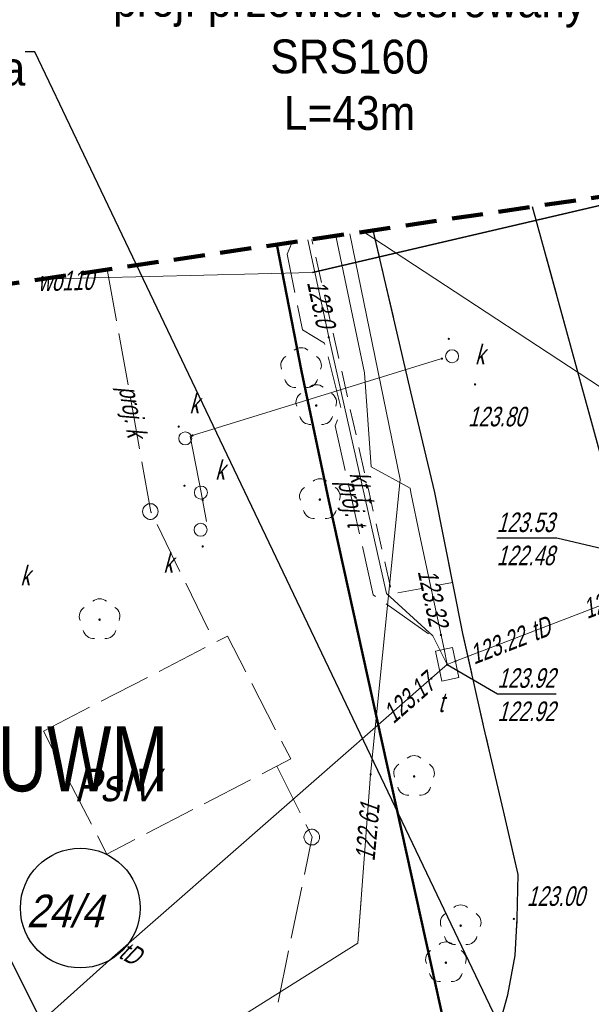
# Model space of a CAD drawing. Extents: x 7463256 to 7464485, y 5957341 to 5958260.
# Tile 76 of 256: x 7463572 to 7463594, y 5957559 to 5957597. Entities that reach past the tile are written whole.
import ezdxf
from ezdxf import colors
from ezdxf.entities.mleader import LeaderData, LeaderLine
from ezdxf.enums import TextEntityAlignment as Align
from ezdxf.math import Vec2, Vec3

# ---------------------------------------------------------------- set-up
doc = ezdxf.new("R2010")
doc.units = 0
doc.header["$MEASUREMENT"] = 0
for name, pattern in [('1.5_0.5', [2, 1.5, -0.5]), ('218-500', [1, 0.5, -0.5]), ('4', [1.8, 1.2, -0.6]), ('l219_500', [0]), ('mz1.0_0.5', [1.5, 1, -0.5]), ('mz2.0_0.5', [2.5, 2, -0.5])]:
    doc.linetypes.add(name, pattern=pattern)
doc.layers.get('0').update_dxf_attribs({"color": 2, "linetype": 'CONTINUOUS', "lineweight": 5})
for name, color, linetype in [('203-Punkt załamania granicy działki nie stabilizowany', 7, 'CONTINUOUS'), ('210-Oznaczenie użytku', 7, 'CONTINUOUS'), ('217-Granica konturu klasyfikcyjnego', 7, 'CONTINUOUS'), ('218-Granica użytku', 7, 'CONTINUOUS'), ('219-Linia granicy', 7, 'CONTINUOUS'), ('@dzialki', 6, 'CONTINUOUS'), ('chodnik (powierzchnia)', 7, 'CONTINUOUS'), ('drzewo liściaste (punkt)', 7, 'CONTINUOUS'), ('jezdnia (powierzchnia)', 7, 'CONTINUOUS'), ('kanalizacja kablowa (sieć telekomunikacyjna) (linia)', 7, 'CONTINUOUS'), ('kanalizacja kablowa (sieć telekomunikacyjna) (linia)-Atr1', 7, 'CONTINUOUS'), ('krawężnik (linia)', 7, 'CONTINUOUS'), ('Obszar opracowania', 7, 'CONTINUOUS'), ('przewód kanalizacyjny (linia)', 7, 'CONTINUOUS'), ('przewód kanalizacyjny - projektowany lub w budowie (linia) - ob. projektowany', 7, 'CONTINUOUS'), ('przewód kanalizacyjny - projektowany lub w budowie (linia) - ob. projektowany-Atr1', 7, 'CONTINUOUS'), ('przewód telekomunikacyjny (linia)', 7, 'CONTINUOUS'), ('przewód telekomunikacyjny (linia)-Atr1', 7, 'CONTINUOUS'), ('przewód telekomunikacyjny - projektowany lub w budowie (linia) - ob. projektowany', 7, 'CONTINUOUS'), ('przewód telekomunikacyjny - projektowany lub w budowie (linia) - ob. projektowany-Atr1', 7, 'CONTINUOUS'), ('przewód wodociągowy (linia)', 7, 'CONTINUOUS'), ('przewód wodociągowy (linia)-Atr1', 7, 'CONTINUOUS'), ('punkt o określonej wysokości (sieć kanalizacyjna)', 7, 'CONTINUOUS'), ('punkt o określonej wysokości (sieć telekomunikacyjna)', 7, 'CONTINUOUS'), ('punkt o określonej wysokości (sieć telekomunikacyjna)-Atr2', 7, 'CONTINUOUS'), ('punkt o określonej wysokości (sieć telekomunikacyjna)-Atr3', 7, 'CONTINUOUS'), ('punkt wysokościowy sztuczny', 7, 'CONTINUOUS'), ('punkt wysokościowy sztuczny-Atr2', 7, 'CONTINUOUS'), ('rura ochronna - przewód wodociągowy (linia)', 7, 'CONTINUOUS'), ('studzienka - przewód telekomunikacyjny (powierzchnia)', 7, 'CONTINUOUS'), ('studzienka - przewód telekomunikacyjny (powierzchnia)-Atr17', 7, 'CONTINUOUS'), ('studzienka okrągła - przewód kanalizacyjny (punkt)', 7, 'CONTINUOUS'), ('studzienka okrągła - przewód kanalizacyjny (punkt)-Atr17', 7, 'CONTINUOUS'), ('urządzenie techniczne projektowane lub w budowie (sieć inna) - powierzchnia - ob. projektowany', 7, 'CONTINUOUS')]:
    doc.layers.add(name, color=color, linetype=linetype)
doc.layers.add('@Właściciele', color=6, linetype='CONTINUOUS', lineweight=20, plot=False)
doc.layers.add('___PROJLSN', color=1, linetype='CONTINUOUS', lineweight=100)
doc.layers.add('OBMBS-21-18876-opis proj', color=1, linetype='CONTINUOUS', lineweight=18)
doc.styles.get("Standard").update_dxf_attribs({"font": 'txt', "width": 0.75})

# ---------------------------------------------------------------- blocks, each defined once
blk = doc.blocks.new('OP021')
at = {"linetype": 'Continuous', "lineweight": 13}
h = blk.add_hatch(color=0, dxfattribs=at)
edge = h.paths.add_edge_path()
edge.add_arc((0, 0), 0.05, 0, 360)
at = {"color": 0, "linetype": 'Continuous', "lineweight": 13}
for centre, start, end in [((0, 0.4), 49.272, 130.728), ((-0.38, 0.124), 121.308, 202.548), ((0.38, 0.124), 337.452, 58.692), ((-0.235, -0.324), 193.221, 274.871), ((0.235, -0.324), 265.129, 346.779)]:
    blk.add_arc(centre, 0.4, start, end, dxfattribs=at)
blk = doc.blocks.new('PW01')
at = {"linetype": 'Continuous', "lineweight": 13}
h = blk.add_hatch(color=0, dxfattribs=at)
edge = h.paths.add_edge_path()
edge.add_arc((0, 0), 0.045, 0, 360)
blk = doc.blocks.new('US15')
at = {"color": 0, "linetype": 'Continuous', "lineweight": 13}
blk.add_circle((0, 0), 0.25, dxfattribs=at)
blk = doc.blocks.new('PW02')
at = {"linetype": 'Continuous', "lineweight": 13}
h = blk.add_hatch(color=0, dxfattribs=at)
edge = h.paths.add_edge_path()
edge.add_arc((0, 0), 0.045, 0, 360)
blk = doc.blocks.new('203')
at = {"linetype": 'Continuous', "lineweight": 0}
h = blk.add_hatch(color=0, dxfattribs=at)
edge = h.paths.add_edge_path()
edge.add_arc((0, 0), 0.045, 0, 360)

msp = doc.modelspace()

# ---------------------------------------------------------------- linework, layer by layer
at = {"layer": '217-Granica konturu klasyfikcyjnego', "color": 3, "linetype": '1.5_0.5', "lineweight": 18, "flags": 128}
for points in [[(7463582.9, 5957583.73), (7463581.942, 5957588.591)], [(7463583.94, 5957578.75), (7463582.9, 5957583.73)], [(7463588.97, 5957555.95), (7463583.94, 5957578.75)]]:
    msp.add_lwpolyline(points, dxfattribs=at)
at = {"layer": '218-Granica użytku', "color": 3, "linetype": '218-500', "lineweight": 18, "flags": 128}
for points in [[(7463582.9, 5957583.73), (7463581.942, 5957588.591)], [(7463583.94, 5957578.75), (7463582.9, 5957583.73)], [(7463588.97, 5957555.95), (7463583.94, 5957578.75)]]:
    msp.add_lwpolyline(points, dxfattribs=at)
at = {"layer": '219-Linia granicy', "color": 3, "linetype": 'l219_500', "lineweight": 50, "flags": 128}
for points in [[(7463582.9, 5957583.73), (7463581.942, 5957588.591)], [(7463583.94, 5957578.75), (7463582.9, 5957583.73)], [(7463588.97, 5957555.95), (7463583.94, 5957578.75)]]:
    msp.add_lwpolyline(points, dxfattribs=at)
at = {"layer": '___PROJLSN', "linetype": 'Continuous', "lineweight": 20}
msp.add_line((7463585.187, 5957563.446), (7463585.06, 5957561.77), dxfattribs=at)
at = {"layer": 'chodnik (powierzchnia)', "color": 7, "linetype": 'mz1.0_0.5', "lineweight": 18, "flags": 128}
for points in [[(7463594.394, 5957590.426), (7463594.97, 5957587.53), (7463595.83, 5957584.13), (7463596.68, 5957580.59), (7463597.11, 5957579.07), (7463597.62, 5957577.3), (7463598.71, 5957573.93), (7463599.94, 5957570.55), (7463600.97, 5957567.36), (7463602.3, 5957564.12), (7463603.67, 5957560.74), (7463605.29, 5957557.68), (7463606.9, 5957554.62), (7463608.56, 5957551.66), (7463610.27, 5957548.57), (7463612.16, 5957545.73), (7463614.22, 5957542.83), (7463616.54, 5957539.21), (7463623.68, 5957529.92), (7463624.62, 5957528.66), (7463624.13, 5957528.67), (7463623.4, 5957528.78), (7463622.66, 5957529), (7463621.97, 5957529.35), (7463621.08, 5957529.83), (7463619.11, 5957532.45), (7463616.64, 5957535.71), (7463614.06, 5957539.06), (7463613.11, 5957540.23), (7463610.59, 5957543.72), (7463608.89, 5957546.32), (7463607.91, 5957547.85), (7463606.67, 5957549.88), (7463604.8, 5957553.45), (7463603, 5957556.92), (7463601.39, 5957560.33), (7463599.77, 5957563.99), (7463598.44, 5957567.63), (7463597.08, 5957571.26), (7463596.31, 5957573.71), (7463594.79, 5957579.07), (7463594.62, 5957579.65), (7463591.769, 5957590.04)], [(7463585.652, 5957589.138), (7463587.09, 5957582.93), (7463588.01, 5957579.07), (7463588.7, 5957575.62), (7463586.37, 5957575.17), (7463585.49, 5957579.07), (7463583.293, 5957588.79)]]:
    msp.add_lwpolyline(points, dxfattribs=at)
at = {"layer": 'jezdnia (powierzchnia)', "color": 7, "linetype": '1.5_0.5', "lineweight": 18, "flags": 128}
msp.add_lwpolyline([(7463591.769, 5957590.04), (7463594.62, 5957579.65), (7463594.79, 5957579.07), (7463596.31, 5957573.71), (7463597.08, 5957571.26), (7463598.44, 5957567.63), (7463599.77, 5957563.99), (7463601.39, 5957560.33), (7463603, 5957556.92), (7463604.8, 5957553.45), (7463606.67, 5957549.88), (7463607.91, 5957547.85), (7463608.89, 5957546.32), (7463610.59, 5957543.72), (7463613.11, 5957540.23), (7463614.06, 5957539.06), (7463616.64, 5957535.71), (7463619.11, 5957532.45), (7463621.08, 5957529.83), (7463628.6, 5957519.98), (7463628.85, 5957519.6), (7463629.15, 5957519.23), (7463629.46, 5957518.87), (7463629.77, 5957518.51), (7463630.08, 5957518.15), (7463630.4, 5957517.79), (7463630.71, 5957517.44), (7463631.03, 5957517.09), (7463631.36, 5957516.74), (7463631.69, 5957516.39), (7463632.02, 5957516.05), (7463632.35, 5957515.71), (7463632.67, 5957515.38), (7463632.99, 5957515.05), (7463633.31, 5957514.73), (7463633.64, 5957514.41), (7463633.97, 5957514.1), (7463634.3, 5957513.79), (7463634.64, 5957513.48), (7463634.98, 5957513.18), (7463635.33, 5957512.88), (7463635.68, 5957512.58), (7463636.03, 5957512.29), (7463636.4, 5957511.99), (7463636.78, 5957511.7), (7463637.16, 5957511.42), (7463637.55, 5957511.14), (7463637.94, 5957510.87), (7463638.34, 5957510.6), (7463638.74, 5957510.35), (7463639.14, 5957510.09), (7463639.55, 5957509.85), (7463639.96, 5957509.61), (7463640.38, 5957509.38), (7463642.84, 5957508.24), (7463664.97, 5957492.53), (7463637.77, 5957502.4), (7463635.02, 5957503.55), (7463634.57, 5957503.76), (7463634.12, 5957503.98), (7463633.68, 5957504.22), (7463633.25, 5957504.47), (7463632.83, 5957504.73), (7463632.41, 5957505), (7463632.01, 5957505.29), (7463631.61, 5957505.59), (7463631.22, 5957505.9), (7463630.84, 5957506.22), (7463629.34, 5957507.67), (7463614.31, 5957526.12), (7463607.42, 5957531.18), (7463601.26, 5957534.12), (7463592.11, 5957537.46), (7463582.8, 5957540.04), (7463578.77, 5957540.9), (7463562.61, 5957542.27), (7463545.44, 5957541.57), (7463525.75, 5957538.68), (7463489.6, 5957533.13), (7463485.87, 5957532.52), (7463482.19, 5957530.95), (7463472.45, 5957526.44), (7463471.25, 5957525.52), (7463470.32, 5957524.14), (7463469.89, 5957523.54), (7463467.66, 5957515.23), (7463467.32, 5957515.32), (7463466.99, 5957515.41), (7463466.65, 5957515.5), (7463466.18, 5957513.75), (7463466.52, 5957513.66), (7463466.85, 5957513.57), (7463467.19, 5957513.48), (7463469.89, 5957523.54), (7463463.58, 5957500.08), (7463463.25, 5957500.17), (7463462.92, 5957500.25), (7463462.59, 5957500.34), (7463462.14, 5957498.62), (7463462.47, 5957498.53), (7463462.8, 5957498.45), (7463463.13, 5957498.36), (7463459.63, 5957485.41), (7463458.39, 5957485.74), (7463455.73, 5957476.33), (7463457.09, 5957475.96), (7463463.86, 5957474.19), (7463464.79, 5957477.72), (7463467.83, 5957476.92), (7463467.77, 5957476.7), (7463467.71, 5957476.47), (7463467.66, 5957476.25), (7463468.82, 5957475.94), (7463468.88, 5957476.17), (7463468.93, 5957476.4), (7463468.99, 5957476.62), (7463469.28, 5957476.55), (7463469.96, 5957476.37), (7463470.75, 5957479.31), (7463471.02, 5957479.24), (7463471.29, 5957479.17), (7463471.56, 5957479.1), (7463471.83, 5957479.03), (7463469.83, 5957470.77), (7463468.39, 5957465.19), (7463471.46, 5957464.38), (7463467.55, 5957451.02), (7463465.51, 5957447), (7463462.32, 5957444.2), (7463449.04, 5957441.48), (7463441.03, 5957432.97), (7463438.44, 5957432.79), (7463435.93, 5957446.13), (7463438.61, 5957447.13), (7463439.57, 5957448.35), (7463450.04, 5957473.65), (7463451.08, 5957474.98), (7463451.12, 5957475.5), (7463448.75, 5957493.58), (7463456.62, 5957522.72), (7463456.51, 5957523.19), (7463455.66, 5957524.38), (7463454.47, 5957525.36), (7463440.27, 5957523.26), (7463439.84, 5957522.97), (7463439.26, 5957522.18), (7463438.92, 5957521.22), (7463438.85, 5957519.83), (7463439.85, 5957520.02), (7463442.8, 5957520.53), (7463445.75, 5957498.83), (7463448.6, 5957476.77), (7463437.54, 5957475.3), (7463431.96, 5957518.66), (7463431.44, 5957520.19), (7463430.5, 5957521.48), (7463429.27, 5957522.42), (7463427.78, 5957522.99), (7463426.09, 5957523.13), (7463421.69, 5957522.49), (7463418.79, 5957521.92), (7463376.01, 5957515.32), (7463334.96, 5957509.14), (7463334.47, 5957515.53), (7463334.26, 5957521.17), (7463334.04, 5957522.29), (7463334.48, 5957520.99), (7463334.79, 5957520.19), (7463335.34, 5957519.65), (7463336.05, 5957519.42), (7463337.13, 5957519.61), (7463338.12, 5957520.23), (7463338.91, 5957521.17), (7463339.69, 5957522.36), (7463342.64, 5957522.54), (7463343.21, 5957521.22), (7463343.94, 5957520.24), (7463344.8, 5957519.42), (7463345.72, 5957518.76), (7463346.74, 5957518.19), (7463347.84, 5957517.75), (7463348.77, 5957517.46), (7463382.62, 5957522.66), (7463407.52, 5957526.48), (7463412.42, 5957527.23), (7463432.39, 5957530.36), (7463438.28, 5957531.28), (7463439.27, 5957531.43), (7463440.77, 5957531.67), (7463463.05, 5957535.17), (7463469.41, 5957536.19), (7463485.95, 5957538.82), (7463487.91, 5957539.15), (7463505.7, 5957542.11), (7463506.8, 5957542.48), (7463507.91, 5957543.56), (7463509.24, 5957545.81), (7463509.79, 5957547.9), (7463514.89, 5957549.48), (7463515.34, 5957548.02), (7463516.02, 5957546.59), (7463516.84, 5957545.44), (7463517.92, 5957544.71), (7463519.34, 5957544.39), (7463529.12, 5957545.81), (7463536.72, 5957547.02), (7463542.97, 5957547.77), (7463550.75, 5957548.47), (7463557.74, 5957548.84), (7463562.91, 5957548.67), (7463569.76, 5957548.4), (7463579.41, 5957548.08), (7463582.97, 5957549.54), (7463585.43, 5957551.54), (7463587.37, 5957553.5), (7463588.97, 5957555.95), (7463589.14, 5957555.59), (7463589.64, 5957556.42), (7463590.36, 5957558.13), (7463590.82, 5957559.79), (7463591.1, 5957561.3), (7463591.18, 5957562.71), (7463591.21, 5957564.41), (7463590.65, 5957566.85), (7463589.9, 5957570.06), (7463589.09, 5957573.66), (7463588.01, 5957579.07), (7463587.09, 5957582.93), (7463585.652, 5957589.138)], dxfattribs=at)
at = {"layer": 'kanalizacja kablowa (sieć telekomunikacyjna) (linia)', "color": 30, "linetype": 'Continuous', "lineweight": 18, "flags": 128}
msp.add_lwpolyline([(7463583.139, 5957588.767), (7463583.94, 5957585.03), (7463586.16, 5957575.19), (7463587.94, 5957573.57), (7463588.49, 5957572.47)], dxfattribs=at)
at = {"layer": 'krawężnik (linia)', "color": 7, "linetype": 'Continuous', "lineweight": 25, "flags": 128}
for points in [[(7463621.08, 5957529.83), (7463619.11, 5957532.45), (7463616.64, 5957535.71), (7463614.06, 5957539.06), (7463613.11, 5957540.23), (7463610.59, 5957543.72), (7463608.89, 5957546.32), (7463607.91, 5957547.85), (7463606.67, 5957549.88), (7463604.8, 5957553.45), (7463603, 5957556.92), (7463601.39, 5957560.33), (7463599.77, 5957563.99), (7463598.44, 5957567.63), (7463597.08, 5957571.26), (7463596.31, 5957573.71), (7463594.79, 5957579.07), (7463594.62, 5957579.65), (7463591.769, 5957590.04)], [(7463536.72, 5957547.02), (7463542.97, 5957547.77), (7463550.75, 5957548.47), (7463557.74, 5957548.84), (7463562.91, 5957548.67), (7463569.76, 5957548.4), (7463579.41, 5957548.08), (7463582.97, 5957549.54), (7463585.43, 5957551.54), (7463587.37, 5957553.5), (7463588.97, 5957555.95), (7463589.14, 5957555.59), (7463589.64, 5957556.42), (7463590.36, 5957558.13), (7463590.82, 5957559.79), (7463591.1, 5957561.3), (7463591.18, 5957562.71), (7463591.21, 5957564.41), (7463590.65, 5957566.85), (7463589.9, 5957570.06), (7463589.09, 5957573.66), (7463588.01, 5957579.07), (7463587.09, 5957582.93), (7463585.652, 5957589.138)]]:
    msp.add_lwpolyline(points, dxfattribs=at)
at = {"layer": 'Obszar opracowania', "color": 132, "linetype": '4', "lineweight": 200, "flags": 128}
msp.add_lwpolyline([(7463648.63, 5957598.42), (7463381.17, 5957559), (7463352.31, 5957567.45), (7463255.88, 5957568.85), (7463280.41, 5957340.9), (7463468.95, 5957378.08), (7463536.66, 5957509.53), (7463626.95, 5957460.4), (7463653.5, 5957411.27), (7463734.5, 5957471.02), (7463879.22, 5957698.07), (7464314.97, 5957939.96), (7464470.72, 5957945.23), (7464483.34, 5958244.06), (7464262.86, 5958260.06), (7464240.11, 5958013.73), (7463789.91, 5957739.13), (7463712.41, 5957593.35)], close=True, dxfattribs=at)
at = {"layer": 'przewód kanalizacyjny (linia)', "color": 34, "linetype": 'Continuous', "lineweight": 18, "flags": 128}
msp.add_lwpolyline([(7463588.29, 5957584.21), (7463578.62, 5957581.23), (7463579.04, 5957579.07), (7463579.25, 5957577.96)], dxfattribs=at)
at = {"layer": 'przewód kanalizacyjny - projektowany lub w budowie (linia) - ob. projektowany', "color": 34, "linetype": 'mz2.0_0.5', "lineweight": 18, "flags": 128}
for points in [[(7463575.435, 5957587.632), (7463577.11, 5957578.33), (7463579.54, 5957573.35)], [(7463581.95, 5957568.56), (7463583.3, 5957565.85), (7463580.52, 5957552.32), (7463581.46, 5957543.8)]]:
    msp.add_lwpolyline(points, dxfattribs=at)
at = {"layer": 'przewód telekomunikacyjny (linia)', "color": 30, "linetype": 'Continuous', "lineweight": 18, "flags": 128}
for points in [[(7463584.75, 5957589.005), (7463586.68, 5957579.57), (7463585.55, 5957568.25), (7463585.06, 5957561.77), (7463573.5, 5957554.5), (7463573.41, 5957548.82), (7463572.75, 5957540.71), (7463562.47, 5957541.4), (7463556.05, 5957541.64), (7463555.3, 5957540.17), (7463550.47, 5957539.79), (7463540.45, 5957539.17), (7463528.6, 5957537.43)], [(7463584.217, 5957588.926), (7463585.31, 5957583.66), (7463585.57, 5957580.05), (7463587.07, 5957579.24), (7463587.1, 5957579.07), (7463587.44, 5957577.41), (7463588.37, 5957573.05), (7463588.49, 5957572.47), (7463588.21, 5957572.22), (7463575.63, 5957561.22), (7463563.38, 5957550.25), (7463562.58, 5957549.62), (7463555.55, 5957549.25), (7463541.51, 5957548.4), (7463534.33, 5957548.03)], [(7463583.139, 5957588.767), (7463583.94, 5957585.03), (7463586.16, 5957575.19), (7463587.94, 5957573.57), (7463588.49, 5957572.47)], [(7463588.49, 5957572.47), (7463588.81, 5957572.59), (7463596.98, 5957575.73), (7463601.53, 5957565.16), (7463607.86, 5957550.85), (7463611.15, 5957546.09), (7463617.09, 5957538.06), (7463623.06, 5957529.89), (7463632.8, 5957516.77), (7463637.98, 5957509.61), (7463650.2, 5957492.62), (7463653.89, 5957487.53), (7463656.42, 5957481.89), (7463660.26, 5957473.88), (7463663.78, 5957466.44), (7463666.7, 5957460.14), (7463671.03, 5957450.99), (7463674.32, 5957444.11), (7463677.7, 5957436.34), (7463679.805, 5957430.674)], [(7463588.49, 5957572.47), (7463588.81, 5957572.59), (7463596.98, 5957575.73), (7463599.04, 5957568.28), (7463603.7, 5957557.94), (7463610.66, 5957545.16), (7463620.2, 5957532.36), (7463631.34, 5957517.82), (7463632.68, 5957516.1), (7463638.22, 5957509.03), (7463646.55, 5957498.16), (7463653.84, 5957487.85), (7463655.14, 5957485.64), (7463660.12, 5957475.89), (7463664.63, 5957467.29), (7463669.97, 5957454.14), (7463674.28, 5957443.85), (7463677.55, 5957435.99), (7463679.595, 5957430.519)]]:
    msp.add_lwpolyline(points, dxfattribs=at)
at = {"layer": 'przewód telekomunikacyjny - projektowany lub w budowie (linia) - ob. projektowany', "color": 30, "linetype": 'mz2.0_0.5', "lineweight": 18, "flags": 128}
msp.add_lwpolyline([(7463582.53, 5957588.678), (7463582.34, 5957588.22), (7463582.93, 5957585.32), (7463583.78, 5957584.81), (7463584.42, 5957582.28), (7463584.19, 5957581.63), (7463585.65, 5957575.14), (7463587.91, 5957573.55)], dxfattribs=at)
at = {"layer": 'przewód wodociągowy (linia)', "color": 5, "linetype": 'Continuous', "lineweight": 18, "flags": 128}
for points in [[(7463572.883, 5957587.256), (7463583.32, 5957587.52), (7463594.46, 5957590.11), (7463598.152, 5957590.98)], [(7463585.276, 5957589.082), (7463585.63, 5957588.85), (7463595.94, 5957582.09), (7463599.48, 5957579.07), (7463600.36, 5957578.32), (7463607.48, 5957572.74), (7463619.5, 5957563.11), (7463621.65, 5957561.45)]]:
    msp.add_lwpolyline(points, dxfattribs=at)
at = {"layer": 'punkt o określonej wysokości (sieć telekomunikacyjna)-Atr2', "color": 7, "flags": 128}
for points in [[(7463596.28, 5957576.47), (7463592.7, 5957577.32), (7463590.392, 5957577.32)], [(7463588.49, 5957572.47), (7463590.42, 5957571.34), (7463592.678, 5957571.34)]]:
    msp.add_lwpolyline(points, dxfattribs=at)
at = {"layer": 'rura ochronna - przewód wodociągowy (linia)', "color": 5, "linetype": 'Continuous', "lineweight": 35, "flags": 128}
msp.add_lwpolyline([(7463583.32, 5957587.52), (7463594.46, 5957590.11), (7463598.152, 5957590.98)], dxfattribs=at)
at = {"layer": 'studzienka - przewód telekomunikacyjny (powierzchnia)', "color": 30, "linetype": 'Continuous', "lineweight": 18, "flags": 128}
msp.add_lwpolyline([(7463588.04, 5957572.98), (7463588.7, 5957573.12), (7463588.94, 5957571.97), (7463588.29, 5957571.83)], close=True, dxfattribs=at)
at = {"layer": 'urządzenie techniczne projektowane lub w budowie (sieć inna) - powierzchnia - ob. projektowany', "color": 7, "linetype": 'mz2.0_0.5', "lineweight": 18, "flags": 128}
for points in [[(7463577.39, 5957578.34), (7463577.38, 5957578.28), (7463577.36, 5957578.22), (7463577.33, 5957578.16), (7463577.29, 5957578.12), (7463577.24, 5957578.08), (7463577.18, 5957578.05), (7463577.12, 5957578.04), (7463577.06, 5957578.04), (7463577, 5957578.05), (7463576.94, 5957578.08), (7463576.89, 5957578.12), (7463576.85, 5957578.16), (7463576.82, 5957578.22), (7463576.8, 5957578.28), (7463576.79, 5957578.34), (7463576.8, 5957578.4), (7463576.82, 5957578.46), (7463576.85, 5957578.52), (7463576.89, 5957578.56), (7463576.94, 5957578.6), (7463577, 5957578.63), (7463577.06, 5957578.64), (7463577.12, 5957578.64), (7463577.18, 5957578.63), (7463577.24, 5957578.6), (7463577.29, 5957578.56), (7463577.33, 5957578.52), (7463577.36, 5957578.46), (7463577.38, 5957578.4)], [(7463572.98, 5957569.91), (7463580.05, 5957573.56), (7463582.48, 5957568.84), (7463575.42, 5957565.19)], [(7463583.59, 5957565.84), (7463583.58, 5957565.78), (7463583.56, 5957565.72), (7463583.53, 5957565.66), (7463583.49, 5957565.62), (7463583.44, 5957565.58), (7463583.38, 5957565.55), (7463583.32, 5957565.54), (7463583.26, 5957565.54), (7463583.2, 5957565.55), (7463583.14, 5957565.58), (7463583.09, 5957565.62), (7463583.05, 5957565.66), (7463583.02, 5957565.72), (7463583, 5957565.78), (7463582.99, 5957565.84), (7463583, 5957565.9), (7463583.02, 5957565.96), (7463583.05, 5957566.02), (7463583.09, 5957566.06), (7463583.14, 5957566.1), (7463583.2, 5957566.13), (7463583.26, 5957566.14), (7463583.32, 5957566.14), (7463583.38, 5957566.13), (7463583.44, 5957566.1), (7463583.49, 5957566.06), (7463583.53, 5957566.02), (7463583.56, 5957565.96), (7463583.58, 5957565.9)]]:
    msp.add_lwpolyline(points, close=True, dxfattribs=at)

# ---------------------------------------------------------------- block references
at = {"layer": '203-Punkt załamania granicy działki nie stabilizowany', "color": 3, "linetype": 'Continuous', "lineweight": 18}
for p in [(7463582.9, 5957583.73), (7463583.94, 5957578.75)]:
    msp.add_blockref('203', p, dxfattribs=at)
at = {"layer": 'drzewo liściaste (punkt)', "color": 94, "linetype": 'Continuous', "lineweight": 13}
for p in [(7463582.88, 5957583.83), (7463583.46, 5957582.41), (7463583.6, 5957578.8), (7463575.14, 5957574.19), (7463587.22, 5957568.17), (7463589.01, 5957562.44), (7463588.44, 5957561.02)]:
    msp.add_blockref('OP021', p, dxfattribs=at)
at = {"layer": 'punkt o określonej wysokości (sieć kanalizacyjna)', "color": 34, "linetype": 'Continuous', "lineweight": 13}
for p in [(7463588.55, 5957584.97), (7463588.29, 5957584.21), (7463578.18, 5957581.6), (7463578.71, 5957581.26), (7463578.4, 5957579.33), (7463579.1, 5957578.78), (7463579.1, 5957577)]:
    msp.add_blockref('PW01', p, dxfattribs=at)
at = {"layer": 'punkt o określonej wysokości (sieć telekomunikacyjna)', "color": 30, "linetype": 'Continuous', "lineweight": 13}
for p in [(7463583.94, 5957585.03), (7463588.25, 5957573.6), (7463588.49, 5957572.47), (7463588.81, 5957572.59), (7463587.88, 5957571.93), (7463585.55, 5957568.25)]:
    msp.add_blockref('PW01', p, dxfattribs=at)
at = {"layer": 'punkt wysokościowy sztuczny', "color": 7, "linetype": 'Continuous', "lineweight": 13}
for p in [(7463589.56, 5957583.22), (7463591.05, 5957562.7)]:
    msp.add_blockref('PW02', p, dxfattribs=at)
at = {"layer": 'studzienka okrągła - przewód kanalizacyjny (punkt)', "color": 34, "linetype": 'Continuous', "lineweight": 18}
for p in [(7463588.68, 5957584.3), (7463578.43, 5957581.15), (7463579.03, 5957579.07), (7463579.02, 5957577.64)]:
    msp.add_blockref('US15', p, dxfattribs=at)

# ---------------------------------------------------------------- texts
at = {"layer": '210-Oznaczenie użytku', "color": 3, "linetype": 'Continuous', "lineweight": 18, "oblique": 15, "width": 0.9}
msp.add_text('PsIV', height=1.25, dxfattribs=at).set_placement((7463574.15, 5957567.22))
at = {"layer": 'kanalizacja kablowa (sieć telekomunikacyjna) (linia)-Atr1', "color": 30, "oblique": 15, "width": 0.72}
msp.add_text('kt', height=0.75, rotation=282.713, dxfattribs=at).set_placement((7463585.1, 5957579.87), align=Align.MIDDLE_LEFT)
at = {"layer": 'przewód kanalizacyjny - projektowany lub w budowie (linia) - ob. projektowany-Atr1', "color": 34, "oblique": 15, "width": 0.72}
msp.add_text('proj. k', height=0.75, rotation=-79.794, dxfattribs=at).set_placement((7463576.24, 5957583.16), align=Align.MIDDLE_LEFT)
at = {"layer": 'przewód telekomunikacyjny (linia)-Atr1', "color": 30, "oblique": 15, "width": 0.72}
for s, rotation, p in [('t', 282.713, (7463585.31, 5957578.95)), ('tD', 21.024, (7463591.727, 5957573.711)), ('tD', 21.024, (7463591.727, 5957573.711)), ('tD', -28.369, (7463576.01, 5957561.56))]:
    msp.add_text(s, height=0.75, rotation=rotation, dxfattribs=at).set_placement(p, align=Align.MIDDLE_LEFT)
at = {"layer": 'przewód telekomunikacyjny - projektowany lub w budowie (linia) - ob. projektowany-Atr1', "color": 30, "oblique": 15, "width": 0.72}
msp.add_text('proj. t', height=0.75, rotation=-77.322, dxfattribs=at).set_placement((7463584.65, 5957579.56), align=Align.MIDDLE_LEFT)
at = {"layer": 'przewód wodociągowy (linia)-Atr1', "color": 5, "oblique": 15, "width": 0.72}
msp.add_text('wo110', height=0.75, rotation=1.45, dxfattribs=at).set_placement((7463572.78, 5957586.8))
msp.add_text('wo110', height=0.75, rotation=1.45, dxfattribs=at).set_placement((7463572.78, 5957586.8))
at = {"layer": 'punkt o określonej wysokości (sieć telekomunikacyjna)-Atr2', "color": 30, "oblique": 15, "width": 0.72}
for s, rotation, p in [('123.0', 282.103, (7463583.47, 5957587.21)), ('123.32', -77.959, (7463587.72, 5957576.12)), ('123.22', 21.024, (7463589.39, 5957572.81)), ('123.17', 41.166, (7463586.18, 5957570.45))]:
    msp.add_text(s, height=0.75, rotation=rotation, dxfattribs=at).set_placement(p, align=Align.MIDDLE_LEFT)
for s, p in [('123.53', (7463590.392, 5957577.328)), ('123.92', (7463590.42, 5957571.348))]:
    msp.add_text(s, height=0.75, dxfattribs=at).set_placement(p, align=Align.BOTTOM_LEFT)
for s, rotation, p in [('122.82', 20.99, (7463593.87, 5957574.21)), ('122.61', 84.79, (7463585.7, 5957564.9))]:
    msp.add_text(s, height=0.75, rotation=rotation, dxfattribs=at).set_placement(p)
at = {"layer": 'punkt o określonej wysokości (sieć telekomunikacyjna)-Atr3', "color": 30, "oblique": 15, "width": 0.72}
for s, p in [('122.48', (7463590.392, 5957576.053)), ('122.92', (7463590.42, 5957570.072))]:
    msp.add_text(s, height=0.75, dxfattribs=at).set_placement(p, align=Align.BOTTOM_LEFT)
at = {"layer": 'punkt wysokościowy sztuczny-Atr2', "color": 7, "oblique": 15, "width": 0.72}
for s, p in [('123.80', (7463589.29, 5957581.61)), ('123.00', (7463591.55, 5957563.2))]:
    msp.add_text(s, height=0.75, dxfattribs=at).set_placement(p)
at = {"layer": 'studzienka - przewód telekomunikacyjny (powierzchnia)-Atr17', "color": 30, "oblique": 15, "width": 0.72}
msp.add_text('t', height=0.75, dxfattribs=at).set_placement((7463588.15, 5957570.64))
at = {"layer": 'studzienka okrągła - przewód kanalizacyjny (punkt)-Atr17', "color": 34, "oblique": 15, "width": 0.72}
for p in [(7463589.56, 5957583.99), (7463578.59, 5957582.11), (7463579.58, 5957579.56), (7463577.59, 5957575.99), (7463572.1, 5957575.51)]:
    msp.add_text('k', height=0.75, dxfattribs=at).set_placement(p)

# ---------------------------------------------------------------- next in the draw order: leaders
at = {"layer": 'OBMBS-21-18876-opis proj', "lineweight": 20}
ml = msp.add_multileader_mtext('Standard', dxfattribs=at)
ml.set_content('\\pxqc;{\\W0.9;\\fArial|b0|i0|c238|p34;proj. rura osłonowa DVK160\\PL=8m}', color=256)
ml.set_leader_properties()
ml.build(insert=Vec2(0, 0))
ml.multileader.update_dxf_attribs({"has_text_frame": 1, "text_right_attachment_type": 0, "dogleg_length": 0.36, "arrow_head_size": 1.3})
ctx = ml.context
ctx.base_point, ctx.char_height, ctx.arrow_head_size, ctx.landing_gap_size, ctx.plane_origin, ctx.plane_x_axis, ctx.plane_y_axis = Vec3(7463558.383, 5957595.358, -10.8), 1.3, 1.3, 0.09, Vec3(7463616.413, 5957648.081, -10.8), Vec3(0.999998, -0.001891), Vec3(0.001891, 0.999998)
ctx.right_attachment, ctx.text_align_type = 0, 2
notes = []
notes.append((ctx, [(0, (1, 1, 0), (7463572.648, 5957595.993, -10.8), (-0.999998, 0.001891), 0.36, [(0, [(7463605.979, 5957526.194, -10.8)], 0, [])])]))
ctx.mtext.insert, ctx.mtext.text_direction, ctx.mtext.rotation, ctx.mtext.width, ctx.mtext.defined_height, ctx.mtext.alignment, ctx.mtext.flow_direction = Vec3(7463565.336, 5957596.006, -10.8), Vec3(0.999998, -0.001891), 6.281295, 15.3063, 27.692, 2, 5
ctx.mtext.has_bg_fill, ctx.mtext.bg_color, ctx.mtext.bg_scale_factor, ctx.mtext.bg_transparency, ctx.mtext.use_window_bg_color = 1, -1023410167, 1.5, 0, 1
for ctx, leaders in notes:
    for number, flags, end, landing, length, lines in leaders:
        leader = LeaderData()
        leader.index, (leader.has_last_leader_line, leader.has_dogleg_vector, leader.attachment_direction) = number, flags
        leader.last_leader_point, leader.dogleg_vector, leader.dogleg_length = Vec3(end), Vec3(landing), length
        for number, points, colour, breaks in lines:
            line = LeaderLine()
            line.index, line.vertices, line.color, line.breaks = number, Vec3.list(points), colors.encode_raw_color(colour), breaks
            leader.lines.append(line)
        ctx.leaders.append(leader)

# ---------------------------------------------------------------- next in the draw order: linework, layer by layer
at = {"layer": '@dzialki', "lineweight": 30}
msp.add_circle((7463574.396, 5957563.117), 2.298, dxfattribs=at)

# ---------------------------------------------------------------- next in the draw order: texts
at = {"layer": '@dzialki', "linetype": 'Continuous', "lineweight": 30, "oblique": 15, "width": 0.9}
msp.add_text('24/4', height=1.25, dxfattribs=at).set_placement((7463572.333, 5957562.382))
at = {"layer": '@Właściciele', "insert": (7463571.229, 5957570.098), "char_height": 2.5, "width": 5.76377, "attachment_point": 1}
msp.add_mtext('{\\fArial|b0|i0|c238|p34;UWM}', dxfattribs=at)

# ---------------------------------------------------------------- next in the draw order: leaders
at = {"layer": 'OBMBS-21-18876-opis proj', "lineweight": 20}
ml = msp.add_multileader_mtext('Standard', dxfattribs=at)
ml.set_content('\\pxqc;{\\W0.9;\\fArial|b0|i0|c238|p34;proj. przewiert sterowany SRS160\\PL=43m}', color=256)
ml.set_leader_properties()
ml.build(insert=Vec2(0, 0))
ml.multileader.update_dxf_attribs({"has_text_frame": 1, "text_right_attachment_type": 0, "dogleg_length": 0.36, "arrow_head_size": 1.3})
ctx = ml.context
ctx.base_point, ctx.char_height, ctx.arrow_head_size, ctx.landing_gap_size, ctx.plane_origin, ctx.plane_x_axis, ctx.plane_y_axis = Vec3(7463575.634, 5957597.981, -21.6), 1.3, 1.3, 0.09, Vec3(7463630.459, 5957626.184, -21.6), Vec3(0.999998, -0.001891), Vec3(0.001891, 0.999998)
ctx.right_attachment, ctx.text_align_type = 0, 2
notes = []
notes.append((ctx, [(0, (1, 1, 0), (7463594.221, 5957598.607, -21.6), (-0.999998, 0.001891), 0.36, [(0, [(7463620.94, 5957513.833, -21.6)], 0, [])])]))
ctx.mtext.insert, ctx.mtext.text_direction, ctx.mtext.rotation, ctx.mtext.width, ctx.mtext.defined_height, ctx.mtext.alignment, ctx.mtext.flow_direction = Vec3(7463584.748, 5957598.625, -21.6), Vec3(0.999998, -0.001891), 6.281295, 19.06928, 27.692, 2, 5
ctx.mtext.has_bg_fill, ctx.mtext.bg_color, ctx.mtext.bg_scale_factor, ctx.mtext.bg_transparency, ctx.mtext.use_window_bg_color = 1, -1023410167, 1.5, 0, 1
for ctx, leaders in notes:
    for number, flags, end, landing, length, lines in leaders:
        leader = LeaderData()
        leader.index, (leader.has_last_leader_line, leader.has_dogleg_vector, leader.attachment_direction) = number, flags
        leader.last_leader_point, leader.dogleg_vector, leader.dogleg_length = Vec3(end), Vec3(landing), length
        for number, points, colour, breaks in lines:
            line = LeaderLine()
            line.index, line.vertices, line.color, line.breaks = number, Vec3.list(points), colors.encode_raw_color(colour), breaks
            leader.lines.append(line)
        ctx.leaders.append(leader)

# ---------------------------------------------------------------- next in the draw order: leaders
ml = msp.add_multileader_mtext('Standard', dxfattribs=at)
ml.set_content('\\pxqc;{\\W0.9;\\fArial|b0|i0|c238|p34;proj. rura osłonowa DVK160\\PL=15m}', color=256)
ml.set_leader_properties()
ml.build(insert=Vec2(0, 0))
ml.multileader.update_dxf_attribs({"has_text_frame": 1, "text_right_attachment_type": 0, "dogleg_length": 0.36, "arrow_head_size": 1.3})
ctx = ml.context
ctx.base_point, ctx.char_height, ctx.arrow_head_size, ctx.landing_gap_size, ctx.plane_origin, ctx.plane_x_axis, ctx.plane_y_axis = Vec3(7463540.29, 5957594.714, -10.8), 1.3, 1.3, 0.09, Vec3(7463619.512, 5957645.18, -10.8), Vec3(0.999998, -0.001891), Vec3(0.001891, 0.999998)
ctx.right_attachment, ctx.text_align_type = 0, 2
notes = []
notes.append((ctx, [(0, (1, 1, 0), (7463554.554, 5957595.348, -10.8), (-0.999998, 0.001891), 0.36, [(0, [(7463586.615, 5957531.454, -10.8)], 0, [])])]))
ctx.mtext.insert, ctx.mtext.text_direction, ctx.mtext.rotation, ctx.mtext.width, ctx.mtext.defined_height, ctx.mtext.alignment, ctx.mtext.flow_direction = Vec3(7463547.243, 5957595.362, -10.8), Vec3(0.999998, -0.001891), 6.281295, 15.3063, 27.692, 2, 5
ctx.mtext.has_bg_fill, ctx.mtext.bg_color, ctx.mtext.bg_scale_factor, ctx.mtext.bg_transparency, ctx.mtext.use_window_bg_color = 1, -1023410167, 1.5, 0, 1
for ctx, leaders in notes:
    for number, flags, end, landing, length, lines in leaders:
        leader = LeaderData()
        leader.index, (leader.has_last_leader_line, leader.has_dogleg_vector, leader.attachment_direction) = number, flags
        leader.last_leader_point, leader.dogleg_vector, leader.dogleg_length = Vec3(end), Vec3(landing), length
        for number, points, colour, breaks in lines:
            line = LeaderLine()
            line.index, line.vertices, line.color, line.breaks = number, Vec3.list(points), colors.encode_raw_color(colour), breaks
            leader.lines.append(line)
        ctx.leaders.append(leader)

doc.saveas('drawing.dxf')
